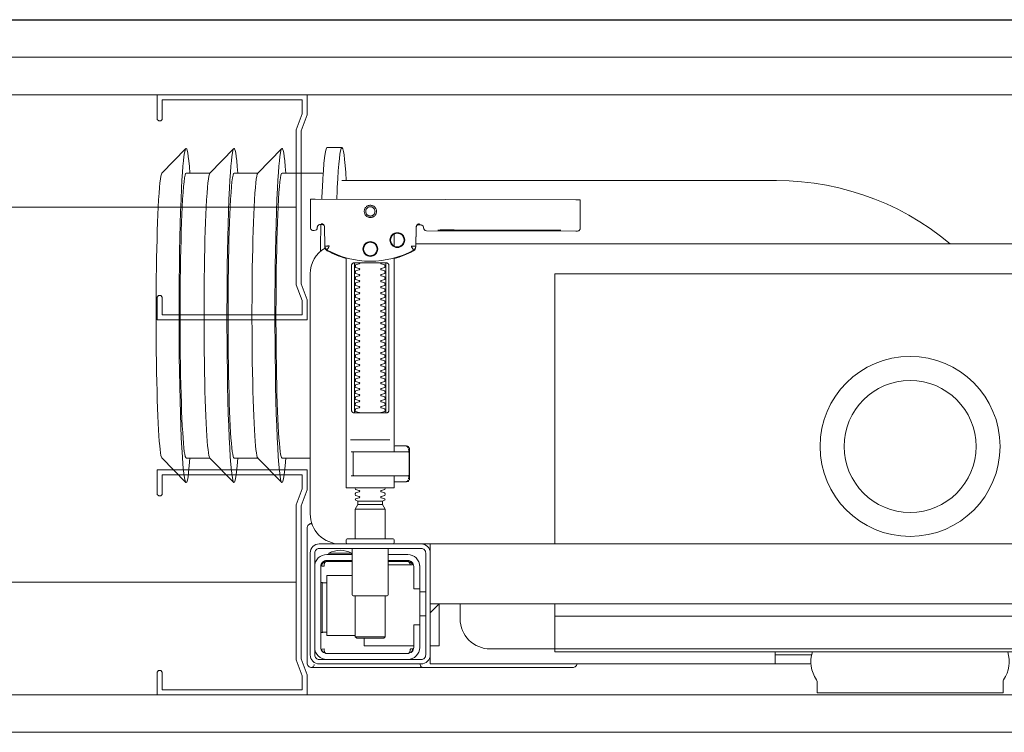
# Model space of a CAD drawing. Header units: millimetres. Extents: x -13532 to 2392, y -5241 to 5322.
# Tile 41 of 256: x -7625 to -7592, y -3833 to -3809. Entities that reach past the tile are written whole.
import ezdxf
from ezdxf.enums import TextEntityAlignment as Align

# ---------------------------------------------------------------- set-up
doc = ezdxf.new("R2010")
doc.units = ezdxf.units.MM
for name, color, linetype, lineweight, true_color in [('batting - AGP1', 7, 'Continuous', 5, 0xadadad), ('Meble - AGP1', 7, 'Continuous', 15, 0x999999), ('OPISY - AGP1', 7, 'Continuous', 5, 0x000000), ('profil - AGP1', 7, 'Continuous', 5, 0x3f3f3f), ('WYMIARY - AGP1', 7, 'Continuous', 5, 0x716d5a), ('Wyposazenie Wew - Urzadzenia Sanitarne', 7, 'Continuous', 9, 0xa0a0a0)]:
    doc.layers.add(name, color=color, linetype=linetype, lineweight=lineweight, true_color=true_color)
doc.layers.add('cz-gr', color=122, linetype='Continuous', lineweight=30)
doc.layers.add('GK - ŚRODEK - AGP1', color=32, linetype='Continuous', lineweight=5)
doc.styles.add('ROMANS15', font='simplex.shx', dxfattribs={"width": 0.9, "height": 15})
doc.linetypes.add('BATTING', pattern='A,0.0001,-0.1,[134,ltypeshp.shx,S=0.1,R=0,X=-0.1,Y=0],-0.2,[134,ltypeshp.shx,S=0.1,R=180,X=0.1,Y=0],-0.1', length=0.4001)

# ---------------------------------------------------------------- blocks, each defined once
blk = doc.blocks.new('Niska ust KOLO bez barier')
at = {"layer": 'Meble - AGP1'}
for points in [[(18.941, 20.74), (19.441, 20.74)], [(22.538, 19.89), (21.743, 19.89), (20.95, 20.705)], [(24.136, 19.89), (23.342, 19.89), (22.548, 20.705)], [(24.945, 19.886), (24.147, 20.705)], [(19.567, 19.89), (20.939, 19.89)], [(18.941, 19.64), (4.454, 19.64), (4.035, 19.63), (3.617, 19.601), (3.2, 19.552), (2.786, 19.484), (2.376, 19.397), (1.97, 19.29), (1.57, 19.165), (1.176, 19.021), (0.789, 18.859), (0.41, 18.68), (0.04, 18.482), (-0.32, 18.268), (-0.67, 18.037), (-1.009, 17.79), (-1.337, 17.528)], [(19.839, 19.014), (11.148, 18.997)], [(16.479, 17.425), (16.466, 18.08), (16.465, 18.096), (16.461, 18.111), (16.454, 18.126), (16.445, 18.139), (16.435, 18.151), (16.422, 18.161), (16.409, 18.168), (16.394, 18.174), (16.349, 18.182), (16.38, 18.182), (16.395, 18.182)], [(19.594, 18.189), (19.609, 18.189), (19.639, 18.189), (19.593, 18.18), (19.578, 18.174), (19.564, 18.165), (19.551, 18.154), (19.54, 18.141), (19.532, 18.127), (19.526, 18.111), (19.523, 18.095)], [(12.195, 17.986), (15.195, 17.992)], [(15.195, 17.983), (12.195, 17.977)], [(17.2, 17.857), (17.2, 17.452)], [(-16.493, 17.528), (16.477, 17.528)], [(17.2, 17.057), (17.2, 10.596)], [(17.48, 11.996), (17.48, 16.796)], [(18.52, 16.796), (18.52, 11.996)], [(11.847, 7.528), (11.847, 16.528), (-11.153, 16.528), (-11.153, 7.528)], [(17.342, 10.996), (18.659, 10.996)], [(17.2, 10.79), (17.167, 10.796), (16.82, 10.796), (16.81, 10.795), (16.799, 10.794), (16.789, 10.785), (16.779, 10.783), (16.762, 10.783), (16.752, 10.782), (16.741, 10.78), (16.73, 10.773), (16.725, 10.76), (16.725, 10.734), (16.711, 10.731), (16.701, 10.728), (16.693, 10.722), (16.688, 10.707), (16.688, 9.683), (16.692, 9.671), (16.701, 9.663), (16.725, 9.657), (16.725, 9.631), (16.728, 9.621), (16.735, 9.613), (16.746, 9.61), (16.762, 9.608), (16.775, 9.608), (16.789, 9.606), (16.797, 9.598), (16.807, 9.596), (16.82, 9.596), (17.167, 9.596), (17.2, 9.601)], [(16.723, 10.695), (16.714, 10.641), (16.713, 10.615)], [(16.829, 10.795), (16.772, 10.78), (16.738, 10.736)], [(18.633, 10.596), (17.526, 10.596), (17.367, 10.596)], [(20, 10.39), (20.939, 10.39)], [(22.538, 10.39), (21.743, 10.39), (20.95, 9.576)], [(24.136, 10.39), (23.342, 10.39), (22.548, 9.576)], [(24.945, 10.395), (24.147, 9.576)], [(16.713, 9.776), (16.714, 9.75), (16.723, 9.696)], [(16.738, 9.655), (16.772, 9.611), (16.829, 9.596)], [(18.633, 9.796), (18.551, 9.796), (18.567, 9.805), (18.57, 9.816)], [(18.41, 8.948), (17.59, 8.948)], [(17.5, 8.686), (18.5, 8.686)], [(17.59, 8.841), (18.41, 8.841)], [(20.001, 8.198), (19.988, 8.202), (19.976, 8.204), (19.963, 8.206), (19.948, 8.207)], [(20.099, 8.057), (20.099, 3.558)], [(16, 7.228), (16, 7.528), (-16, 7.528), (-16, 7.228)], [(16, 5.928), (16, 7.128)], [(16.664, 6.828), (16.666, 6.843), (16.669, 6.855), (16.672, 6.866), (16.675, 6.876), (16.679, 6.886), (16.684, 6.896), (16.689, 6.906), (16.695, 6.914), (16.702, 6.922), (16.71, 6.929), (16.718, 6.934), (16.729, 6.937), (16.718, 6.937), (16.708, 6.935), (16.696, 6.933), (16.686, 6.93), (16.677, 6.927), (16.666, 6.922), (16.657, 6.917), (16.646, 6.91), (16.636, 6.902), (16.627, 6.893), (16.618, 6.884), (16.61, 6.874), (16.603, 6.863), (16.598, 6.852), (16.593, 6.84), (16.589, 6.828), (17.4, 6.828)], [(17.4, 6.938), (16.722, 6.938)], [(19.478, 6.938), (18.6, 6.938)], [(18.8, 6.978), (18.8, 6.938)], [(19.2, 6.978), (19.2, 6.938)], [(18.5, 4.478), (19.45, 4.478), (19.45, 6.478), (18.6, 6.478)], [(19.591, 6.238), (19.602, 6.238), (19.616, 6.238), (19.632, 6.239), (19.65, 6.239)], [(16.15, 5.928), (16.35, 5.928)], [(18.5, 5.798), (18.5, 4.436), (18.45, 4.386), (17.55, 4.386), (17.5, 4.436), (17.5, 5.798)], [(-16, 5.228), (-15.7, 5.528), (-16, 5.528), (16, 5.528), (15.7, 5.528), (16, 5.228)], [(-10.602, 5.528), (-10.602, 5.119), (11.847, 5.119)], [(15.7, 5.528), (15.7, 4.128), (16, 4.128)], [(16.15, 5.128), (16.35, 5.128)], [(18.2, 4.386), (18.2, 4.128), (16.55, 4.128)], [(17.5, 4.436), (18.5, 4.436)], [(19.65, 4.576), (19.632, 4.577), (19.616, 4.577), (19.602, 4.577), (19.591, 4.577)], [(16.636, 3.913), (16.625, 3.923), (16.619, 3.931), (16.612, 3.939), (16.606, 3.948), (16.601, 3.957), (16.596, 3.967), (16.592, 3.977), (16.589, 3.987), (16.586, 3.998), (16.584, 4.008), (16.583, 4.018), (16.583, 4.028), (16.593, 4.028), (16.607, 4.028), (16.63, 4.028), (16.641, 4.028), (16.651, 4.028), (16.661, 4.028), (16.661, 4.018), (16.662, 4.008), (16.663, 3.998), (16.664, 3.987), (16.665, 3.977), (16.667, 3.967), (16.67, 3.956), (16.673, 3.946), (16.676, 3.937), (16.68, 3.926), (16.685, 3.916), (16.69, 3.907), (16.697, 3.898), (16.704, 3.89), (16.712, 3.884), (16.725, 3.878), (19.475, 3.878), (19.493, 3.888), (19.501, 3.896), (19.508, 3.904), (19.513, 3.913), (19.518, 3.923), (19.522, 3.932), (19.526, 3.942), (19.529, 3.953), (19.532, 3.964), (19.534, 3.974), (19.536, 3.985), (19.537, 3.995), (19.538, 4.006), (19.539, 4.017), (19.539, 4.028), (19.617, 4.026), (19.616, 4.016), (19.615, 4.006), (19.613, 3.995), (19.611, 3.985), (19.607, 3.974), (19.603, 3.965), (19.598, 3.955), (19.593, 3.946), (19.586, 3.937), (19.579, 3.928), (19.572, 3.92), (19.563, 3.913)], [(4.5, 3.828), (3.283, 3.828)], [(3.305, 3.528), (16, 3.528), (16, 3.828)], [(4.5, 3.528), (4.5, 3.928)]]:
    blk.add_lwpolyline(points, dxfattribs=at)
for points in [[(16.413, 18.166), (16.324, 18.166), (16.303, 18.164), (16.283, 18.157), (16.264, 18.146), (16.249, 18.132), (16.237, 18.114), (16.228, 18.095), (16.225, 18.075, -0.002299), (16.224, 18.063, -0.40455), (16.124, 17.966), (11.145, 17.956), (11.127, 17.956), (11.111, 17.956), (11.1, 17.956), (11.083, 17.957), (11.065, 17.961), (11.049, 17.967), (11.033, 17.977), (11.02, 17.99), (11.009, 18.004), (11.001, 18.021), (10.996, 18.038), (10.995, 18.056), (10.997, 18.956), (10.998, 18.995)], [(19.989, 19.013), (19.995, 18.114, -0.009369), (19.994, 18.071), (19.992, 18.053), (19.986, 18.037), (19.979, 18.021), (19.968, 18.007), (19.955, 17.995), (19.941, 17.986), (19.924, 17.979), (19.908, 17.975), (19.895, 17.974), (19.88, 17.974)], [(19.623, 18.204), (19.588, 18.197), (19.555, 18.177), (19.533, 18.145), (19.523, 18.109), (19.513, 17.454), (19.513, 17.448, -0.265347), (19.435, 17.321, -0.125711), (17.997, 16.951, -0.125711), (16.558, 17.315, -0.26954), (16.48, 17.444), (16.467, 18.099), (16.464, 18.121), (16.456, 18.142), (16.444, 18.161), (16.428, 18.176), (16.41, 18.188), (16.389, 18.195), (16.368, 18.198)], [(19.576, 18.173), (19.665, 18.173, -0.282591), (19.754, 18.118), (19.758, 18.108), (19.761, 18.098), (19.763, 18.088), (19.764, 18.073, 0.415352), (19.865, 17.973)], [(17.2, 17.037), (17.117, 17.061), (17.034, 17.088), (16.952, 17.117), (16.872, 17.148), (16.792, 17.181), (16.713, 17.217), (16.635, 17.255), (16.558, 17.295), (16.557, 17.296, -0.269546), (16.479, 17.425)], [(19.513, 17.428), (19.511, 17.41), (19.509, 17.4), (19.506, 17.39), (19.503, 17.38), (19.498, 17.369), (19.493, 17.36), (19.488, 17.351), (19.482, 17.342), (19.475, 17.334), (19.468, 17.326), (19.46, 17.319), (19.452, 17.312), (19.443, 17.307), (19.434, 17.301), (19.358, 17.261), (19.281, 17.223), (19.203, 17.187), (19.125, 17.154), (19.045, 17.122), (18.964, 17.093), (18.882, 17.067), (18.8, 17.042), (18.8, 9.416, -0.414214), (18.78, 9.396), (17.545, 9.396), (17.22, 9.396, -0.414214), (17.2, 9.416), (17.2, 9.796)], [(15.993, 7.528), (17.249, 7.528, -0.405519), (17.2, 7.578), (17.2, 7.648, -0.414214), (17.25, 7.698), (18.75, 7.698, -0.414214), (18.8, 7.648), (18.8, 7.578, -0.405519), (18.751, 7.528), (19, 7.528, 0.414214), (20, 8.528), (20, 16.528, 0.266001), (19.506, 17.39)], [(17.647, 16.896, -0.474594), (17.636, 16.867), (17.515, 16.826, -0.050055), (17.5, 16.8), (17.5, 16.771, -0.050055), (17.515, 16.745), (17.636, 16.704, -0.719897), (17.636, 16.667), (17.515, 16.626, -0.050055), (17.5, 16.6), (17.5, 16.571, -0.050055), (17.515, 16.545), (17.636, 16.504, -0.719897), (17.636, 16.467), (17.515, 16.426, -0.050055), (17.5, 16.4), (17.5, 16.371, -0.050055), (17.515, 16.345), (17.636, 16.304, -0.719897), (17.636, 16.267), (17.515, 16.226, -0.050055), (17.5, 16.2), (17.5, 16.171, -0.050055), (17.515, 16.145), (17.636, 16.104, -0.719897), (17.636, 16.067), (17.515, 16.026, -0.050055), (17.5, 16), (17.5, 15.971, -0.050055), (17.515, 15.945), (17.636, 15.904, -0.719897), (17.636, 15.867), (17.515, 15.826, -0.050055), (17.5, 15.8), (17.5, 15.771, -0.050055), (17.515, 15.745), (17.636, 15.704, -0.719897), (17.636, 15.667), (17.515, 15.626, -0.050055), (17.5, 15.6), (17.5, 15.571, -0.050055), (17.515, 15.545), (17.636, 15.504, -0.719897), (17.636, 15.467), (17.515, 15.426, -0.050055), (17.5, 15.4), (17.5, 15.371, -0.050055), (17.515, 15.345), (17.636, 15.304, -0.719897), (17.636, 15.267), (17.515, 15.226, -0.050055), (17.5, 15.2), (17.5, 15.171, -0.050055), (17.515, 15.145), (17.636, 15.104, -0.719897), (17.636, 15.067), (17.515, 15.026, -0.050055), (17.5, 15), (17.5, 14.971, -0.050055), (17.515, 14.945), (17.636, 14.904, -0.719897), (17.636, 14.867), (17.515, 14.826, -0.050055), (17.5, 14.8), (17.5, 14.771, -0.050055), (17.515, 14.745), (17.636, 14.704, -0.719897), (17.636, 14.667), (17.515, 14.626, -0.050055), (17.5, 14.6), (17.5, 14.571, -0.050055), (17.515, 14.545), (17.636, 14.504, -0.719897), (17.636, 14.467), (17.515, 14.426, -0.050055), (17.5, 14.4), (17.5, 14.371, -0.050055), (17.515, 14.345), (17.636, 14.304, -0.719897), (17.636, 14.267), (17.515, 14.226, -0.050055), (17.5, 14.2), (17.5, 14.171, -0.050055), (17.515, 14.145), (17.636, 14.104, -0.719897), (17.636, 14.067), (17.515, 14.026, -0.050055), (17.5, 14), (17.5, 13.971, -0.050055), (17.515, 13.945), (17.636, 13.904, -0.719897), (17.636, 13.867), (17.515, 13.826, -0.050055), (17.5, 13.8), (17.5, 13.771, -0.050055), (17.515, 13.745), (17.636, 13.704, -0.719897), (17.636, 13.667), (17.515, 13.626, -0.050055), (17.5, 13.6), (17.5, 13.571, -0.050055), (17.515, 13.545), (17.636, 13.504, -0.719897), (17.636, 13.467), (17.515, 13.426, -0.050055), (17.5, 13.4), (17.5, 13.371, -0.050055), (17.515, 13.345), (17.636, 13.304, -0.719897), (17.636, 13.267), (17.515, 13.226, -0.050055), (17.5, 13.2), (17.5, 13.171, -0.050055), (17.515, 13.145), (17.636, 13.104, -0.719897), (17.636, 13.067), (17.515, 13.026, -0.050055), (17.5, 13), (17.5, 12.971, -0.050055), (17.515, 12.945), (17.636, 12.904, -0.719897), (17.636, 12.867), (17.515, 12.826, -0.050055), (17.5, 12.8), (17.5, 12.771, -0.050055), (17.515, 12.745), (17.636, 12.704, -0.719897), (17.636, 12.667), (17.515, 12.626, -0.050055), (17.5, 12.6), (17.5, 12.571, -0.050055), (17.515, 12.545), (17.636, 12.504, -0.719897), (17.636, 12.467), (17.515, 12.426, -0.050055), (17.5, 12.4), (17.5, 12.371, -0.050055), (17.515, 12.345), (17.636, 12.304, -0.719897), (17.636, 12.267), (17.515, 12.226, -0.050055), (17.5, 12.2), (17.5, 12.171, -0.050055), (17.515, 12.145), (17.636, 12.104, -0.719897), (17.636, 12.067), (17.515, 12.026, -0.050055), (17.5, 12), (17.5, 11.971, -0.050055), (17.515, 11.945), (17.636, 11.904, -0.182836), (17.647, 11.896)], [(18.353, 11.896, -0.182836), (18.364, 11.904), (18.485, 11.945, -0.050055), (18.5, 11.971), (18.5, 12, -0.050055), (18.485, 12.026), (18.364, 12.067, -0.719897), (18.364, 12.104), (18.485, 12.145, -0.050055), (18.5, 12.171), (18.5, 12.2, -0.050055), (18.485, 12.226), (18.364, 12.267, -0.719897), (18.364, 12.304), (18.485, 12.345, -0.050055), (18.5, 12.371), (18.5, 12.4, -0.050055), (18.485, 12.426), (18.364, 12.467, -0.719897), (18.364, 12.504), (18.485, 12.545, -0.050055), (18.5, 12.571), (18.5, 12.6, -0.050055), (18.485, 12.626), (18.364, 12.667, -0.719897), (18.364, 12.704), (18.485, 12.745, -0.050055), (18.5, 12.771), (18.5, 12.8, -0.050055), (18.485, 12.826), (18.364, 12.867, -0.719897), (18.364, 12.904), (18.485, 12.945, -0.050055), (18.5, 12.971), (18.5, 13, -0.050055), (18.485, 13.026), (18.364, 13.067, -0.719897), (18.364, 13.104), (18.485, 13.145, -0.050055), (18.5, 13.171), (18.5, 13.2, -0.050055), (18.485, 13.226), (18.364, 13.267, -0.719897), (18.364, 13.304), (18.485, 13.345, -0.050055), (18.5, 13.371), (18.5, 13.4, -0.050055), (18.485, 13.426), (18.364, 13.467, -0.719897), (18.364, 13.504), (18.485, 13.545, -0.050055), (18.5, 13.571), (18.5, 13.6, -0.050055), (18.485, 13.626), (18.364, 13.667, -0.719897), (18.364, 13.704), (18.485, 13.745, -0.050055), (18.5, 13.771), (18.5, 13.8, -0.050055), (18.485, 13.826), (18.364, 13.867, -0.719897), (18.364, 13.904), (18.485, 13.945, -0.050055), (18.5, 13.971), (18.5, 14, -0.050055), (18.485, 14.026), (18.364, 14.067, -0.719897), (18.364, 14.104), (18.485, 14.145, -0.050055), (18.5, 14.171), (18.5, 14.2, -0.050055), (18.485, 14.226), (18.364, 14.267, -0.719897), (18.364, 14.304), (18.485, 14.345, -0.050055), (18.5, 14.371), (18.5, 14.4, -0.050055), (18.485, 14.426), (18.364, 14.467, -0.719897), (18.364, 14.504), (18.485, 14.545, -0.050055), (18.5, 14.571), (18.5, 14.6, -0.050055), (18.485, 14.626), (18.364, 14.667, -0.719897), (18.364, 14.704), (18.485, 14.745, -0.050055), (18.5, 14.771), (18.5, 14.8, -0.050055), (18.485, 14.826), (18.364, 14.867, -0.719897), (18.364, 14.904), (18.485, 14.945, -0.050055), (18.5, 14.971), (18.5, 15, -0.050055), (18.485, 15.026), (18.364, 15.067, -0.719897), (18.364, 15.104), (18.485, 15.145, -0.050055), (18.5, 15.171), (18.5, 15.2, -0.050055), (18.485, 15.226), (18.364, 15.267, -0.719897), (18.364, 15.304), (18.485, 15.345, -0.050055), (18.5, 15.371), (18.5, 15.4, -0.050055), (18.485, 15.426), (18.364, 15.467, -0.719897), (18.364, 15.504), (18.485, 15.545, -0.050055), (18.5, 15.571), (18.5, 15.6, -0.050055), (18.485, 15.626), (18.364, 15.667, -0.719897), (18.364, 15.704), (18.485, 15.745, -0.050055), (18.5, 15.771), (18.5, 15.8, -0.050055), (18.485, 15.826), (18.364, 15.867, -0.719897), (18.364, 15.904), (18.485, 15.945, -0.050055), (18.5, 15.971), (18.5, 16, -0.050055), (18.485, 16.026), (18.364, 16.067, -0.719897), (18.364, 16.104), (18.485, 16.145, -0.050055), (18.5, 16.171), (18.5, 16.2, -0.050055), (18.485, 16.226), (18.364, 16.267, -0.719897), (18.364, 16.304), (18.485, 16.345, -0.050055), (18.5, 16.371), (18.5, 16.4, -0.050055), (18.485, 16.426), (18.364, 16.467, -0.719897), (18.364, 16.504), (18.485, 16.545, -0.050055), (18.5, 16.571), (18.5, 16.6, -0.050055), (18.485, 16.626), (18.364, 16.667, -0.719897), (18.364, 16.704), (18.485, 16.745, -0.050055), (18.5, 16.771), (18.5, 16.8, -0.050055), (18.485, 16.826), (18.364, 16.867, -0.474594), (18.353, 16.896)], [(18.57, 10.576), (18.57, 9.816), (18.57, 10.576), (18.567, 10.586), (18.559, 10.593), (17.696, 10.596), (16.725, 10.596, 0.414214), (16.705, 10.576), (16.705, 9.816, 0.414214), (16.725, 9.796), (18.543, 9.796), (18.553, 9.8), (18.56, 9.816)], [(17.5, 9.396), (17.5, 9.371, -0.050055), (17.515, 9.345), (17.636, 9.304, -0.719897), (17.636, 9.267), (17.515, 9.226, -0.050055), (17.5, 9.2), (17.5, 9.171, -0.050055), (17.515, 9.145), (17.636, 9.104, -0.719897), (17.636, 9.067), (17.515, 9.026, -0.050055), (17.5, 9), (17.59, 8.948), (17.59, 8.841), (17.5, 8.686), (17.5, 7.698)], [(18.5, 9.396), (18.5, 9.371, 0.050055), (18.485, 9.345), (18.364, 9.304, 0.719897), (18.364, 9.267), (18.485, 9.226, 0.050055), (18.5, 9.2), (18.5, 9.171, 0.050055), (18.485, 9.145), (18.364, 9.104, 0.719897), (18.364, 9.067), (18.485, 9.026, 0.050055), (18.5, 9), (18.41, 8.948), (18.41, 8.841), (18.5, 8.686), (18.5, 7.698)], [(19.945, 8.199, -0.170835), (20.011, 8.194)], [(20.011, 8.194, -0.091301), (20.056, 8.163, -0.198909), (20.099, 8.057)], [(18.6, 7.378), (18.6, 5.848, -0.414214), (18.55, 5.798), (17.45, 5.798, -0.414214), (17.4, 5.848), (17.4, 7.378)], [(18.625, 7.216, -0.119096), (19, 7.324, -0.119096), (19.375, 7.216)], [(17.4, 7.178), (16.75, 7.178, 0.414214), (16.35, 6.778), (16.353, 6.828)], [(18.6, 6.978), (19.45, 6.978, -0.414214), (19.65, 6.778), (19.65, 4.078, -0.414214), (19.45, 3.878), (16.75, 3.878, -0.414214), (16.55, 4.078), (16.55, 4.828), (16.35, 4.828), (16.35, 6.778)], [(16.35, 6.028), (16.55, 6.028), (16.55, 6.778, -0.414214), (16.75, 6.978), (17.4, 6.978)], [(19.85, 6.778, 0.414214), (19.45, 7.178), (18.625, 7.178), (18.625, 7.216), (19.375, 7.216), (19.375, 7.178)], [(19.45, 4.584), (19.515, 4.584), (19.542, 4.584), (19.56, 4.584), (19.567, 4.583, -0.116465), (19.589, 4.578), (19.601, 4.572), (19.601, 6.243), (19.589, 6.237, -0.116465), (19.567, 6.232), (19.542, 6.231), (19.515, 6.231), (19.45, 6.231)], [(15, 5.528), (15, 5.028, -0.414214), (14, 4.028), (11.847, 4.028), (11.847, 5.528)], [(16.75, 3.678, -0.414214), (16.35, 4.078), (16.35, 4.828)], [(19.85, 4.078, -0.414214), (19.45, 3.678)], [(4, 3.928), (3.255, 3.928, -0.236962), (3.118, 3.003, 0.154353), (3.1, 2.945), (3.1, 2.56), (-3.1, 2.56), (-3.1, 2.945, 0.154353), (-3.118, 3.003, -0.236962), (-3.255, 3.928), (-4, 3.928)], [(16.33, 3.508, -0.412536), (16.23, 3.408), (11.251, 3.408), (11.222, 3.411), (11.194, 3.419), (11.168, 3.433), (11.145, 3.452), (11.126, 3.474), (11.112, 3.5), (11.104, 3.528)], [(16.237, 3.408), (16.25, 3.408), (16.269, 3.409), (16.294, 3.409), (16.323, 3.409), (16.357, 3.409), (16.393, 3.409), (16.428, 3.409), (19.771, 3.409), (19.841, 3.409), (19.903, 3.409), (19.948, 3.408), (19.961, 3.409), (19.973, 3.41), (19.984, 3.412), (20.003, 3.418, -0.517033), (19.87, 3.512)], [(20.099, 3.558, -0.198909), (20.056, 3.452, -0.091301), (20.011, 3.421)]]:
    blk.add_lwpolyline(points, format="xyb", dxfattribs=at)
for points in [[(17.994, 18.816), (17.974, 18.814), (17.954, 18.811), (17.935, 18.807), (17.916, 18.8), (17.897, 18.791), (17.88, 18.781), (17.864, 18.769), (17.849, 18.755), (17.836, 18.74), (17.824, 18.724), (17.814, 18.707), (17.805, 18.689), (17.798, 18.67), (17.793, 18.65), (17.791, 18.63), (17.79, 18.61), (17.791, 18.59), (17.794, 18.57), (17.799, 18.551), (17.805, 18.532), (17.814, 18.514), (17.824, 18.497), (17.836, 18.481), (17.85, 18.466), (17.865, 18.452), (17.881, 18.44), (17.898, 18.43), (17.916, 18.421), (17.935, 18.415), (17.955, 18.41), (17.975, 18.407), (17.995, 18.406), (18.015, 18.407), (18.035, 18.41), (18.054, 18.415), (18.073, 18.422), (18.091, 18.43), (18.109, 18.441), (18.125, 18.453), (18.139, 18.466), (18.153, 18.481), (18.165, 18.497), (18.175, 18.515), (18.184, 18.533), (18.19, 18.552), (18.195, 18.571), (18.198, 18.591), (18.199, 18.611), (18.198, 18.631), (18.195, 18.651), (18.19, 18.671), (18.183, 18.689), (18.175, 18.708), (18.164, 18.725), (18.152, 18.741), (18.139, 18.756), (18.124, 18.769), (18.108, 18.781), (18.091, 18.792), (18.072, 18.8), (18.053, 18.807), (18.034, 18.812), (18.014, 18.815)], [(17.994, 18.765), (17.979, 18.764), (17.964, 18.762), (17.949, 18.758), (17.935, 18.753), (17.921, 18.747), (17.908, 18.739), (17.896, 18.73), (17.885, 18.72), (17.874, 18.708), (17.865, 18.696), (17.858, 18.683), (17.851, 18.669), (17.846, 18.655), (17.842, 18.64), (17.84, 18.625), (17.839, 18.61), (17.84, 18.595), (17.842, 18.58), (17.846, 18.565), (17.851, 18.55), (17.858, 18.537), (17.866, 18.524), (17.875, 18.512), (17.885, 18.5), (17.896, 18.49), (17.909, 18.481), (17.922, 18.473), (17.935, 18.467), (17.95, 18.462), (17.964, 18.458), (17.98, 18.456), (17.995, 18.455), (18.01, 18.456), (18.025, 18.458), (18.04, 18.462), (18.054, 18.467), (18.068, 18.474), (18.081, 18.481), (18.093, 18.49), (18.104, 18.501), (18.114, 18.512), (18.123, 18.524), (18.131, 18.537), (18.138, 18.551), (18.143, 18.565), (18.146, 18.58), (18.149, 18.595), (18.149, 18.61), (18.149, 18.626), (18.146, 18.641), (18.143, 18.655), (18.137, 18.67), (18.131, 18.683), (18.123, 18.696), (18.114, 18.709), (18.104, 18.72), (18.092, 18.73), (18.08, 18.739), (18.067, 18.747), (18.053, 18.753), (18.039, 18.759), (18.024, 18.762), (18.009, 18.764)], [(17.471, 16.896), (17.462, 16.895), (17.454, 16.894), (17.445, 16.893), (17.437, 16.89), (17.428, 16.887), (17.42, 16.883), (17.413, 16.878), (17.406, 16.872), (17.4, 16.866), (17.394, 16.858), (17.389, 16.85), (17.384, 16.84), (17.381, 16.83), (17.378, 16.818), (17.376, 16.807), (17.376, 16.796), (17.376, 11.996), (17.376, 11.984), (17.378, 11.973), (17.381, 11.961), (17.384, 11.951), (17.389, 11.941), (17.394, 11.933), (17.4, 11.925), (17.406, 11.919), (17.413, 11.913), (17.42, 11.908), (17.428, 11.904), (17.437, 11.901), (17.445, 11.898), (17.454, 11.897), (17.462, 11.896), (17.471, 11.896), (18.529, 11.896), (18.538, 11.896), (18.547, 11.897), (18.555, 11.898), (18.564, 11.901), (18.572, 11.904), (18.58, 11.908), (18.587, 11.913), (18.594, 11.919), (18.601, 11.925), (18.606, 11.933), (18.612, 11.941), (18.616, 11.951), (18.62, 11.961), (18.623, 11.973), (18.624, 11.984), (18.625, 11.996), (18.625, 16.796), (18.624, 16.807), (18.623, 16.818), (18.62, 16.83), (18.616, 16.84), (18.612, 16.85), (18.606, 16.858), (18.601, 16.866), (18.594, 16.872), (18.587, 16.878), (18.58, 16.883), (18.572, 16.887), (18.564, 16.89), (18.555, 16.893), (18.547, 16.894), (18.538, 16.895), (18.529, 16.896)], [(19.467, 6.938), (19.467, 6.938), (19.467, 6.938), (19.466, 6.938), (19.466, 6.938), (19.466, 6.938), (19.466, 6.938), (19.466, 6.938), (19.466, 6.938), (19.466, 6.938), (19.466, 6.938), (19.466, 6.938), (19.466, 6.938), (19.466, 6.938), (19.466, 6.938), (19.467, 6.938), (19.467, 6.938), (19.467, 6.938), (19.467, 6.938), (19.467, 6.937), (19.468, 6.937), (19.468, 6.937), (19.468, 6.937), (19.469, 6.937), (19.47, 6.937), (19.471, 6.937), (19.471, 6.937), (19.471, 6.937), (19.471, 6.937), (19.472, 6.937), (19.472, 6.937), (19.472, 6.937), (19.472, 6.937), (19.473, 6.937), (19.473, 6.937), (19.473, 6.937), (19.473, 6.937), (19.473, 6.937), (19.474, 6.937), (19.474, 6.937), (19.474, 6.937), (19.474, 6.937), (19.474, 6.937), (19.474, 6.937), (19.475, 6.937), (19.475, 6.937), (19.475, 6.937), (19.475, 6.937), (19.476, 6.936), (19.476, 6.936), (19.476, 6.936), (19.476, 6.936), (19.477, 6.936), (19.477, 6.936), (19.477, 6.936), (19.478, 6.936), (19.479, 6.935), (19.479, 6.935), (19.48, 6.935), (19.481, 6.935), (19.481, 6.934), (19.482, 6.934), (19.483, 6.934), (19.484, 6.933), (19.484, 6.933), (19.485, 6.933), (19.486, 6.932), (19.486, 6.932), (19.487, 6.931), (19.488, 6.931), (19.489, 6.931), (19.489, 6.93), (19.49, 6.93), (19.491, 6.929), (19.491, 6.929), (19.492, 6.928), (19.493, 6.928), (19.493, 6.927), (19.494, 6.926), (19.495, 6.926), (19.495, 6.925), (19.496, 6.925), (19.497, 6.924), (19.497, 6.923), (19.498, 6.923), (19.499, 6.922), (19.499, 6.921), (19.5, 6.921), (19.501, 6.92), (19.501, 6.919), (19.502, 6.918), (19.503, 6.918), (19.503, 6.917), (19.504, 6.916), (19.505, 6.915), (19.505, 6.914), (19.506, 6.914), (19.507, 6.913), (19.507, 6.912), (19.508, 6.911), (19.508, 6.91), (19.509, 6.909), (19.51, 6.908), (19.51, 6.907), (19.511, 6.906), (19.511, 6.905), (19.512, 6.904), (19.512, 6.903), (19.513, 6.902), (19.514, 6.901), (19.514, 6.9), (19.515, 6.899), (19.515, 6.898), (19.516, 6.897), (19.516, 6.896), (19.517, 6.895), (19.517, 6.894), (19.518, 6.893), (19.518, 6.892), (19.519, 6.891), (19.52, 6.89), (19.52, 6.889), (19.521, 6.887), (19.521, 6.886), (19.521, 6.885), (19.522, 6.884), (19.522, 6.883), (19.523, 6.881), (19.523, 6.88), (19.524, 6.879), (19.524, 6.878), (19.525, 6.877), (19.525, 6.875), (19.526, 6.873), (19.527, 6.87), (19.528, 6.868), (19.528, 6.865), (19.529, 6.863), (19.53, 6.86), (19.531, 6.857), (19.531, 6.855), (19.532, 6.852), (19.532, 6.849), (19.533, 6.847), (19.533, 6.844), (19.534, 6.842), (19.534, 6.839), (19.535, 6.836), (19.535, 6.834), (19.536, 6.831), (19.536, 6.828), (19.536, 6.825), (19.537, 6.823), (19.537, 6.82), (19.537, 6.817), (19.537, 6.816), (19.537, 6.816), (19.538, 6.815), (19.538, 6.814), (19.538, 6.814), (19.538, 6.813), (19.538, 6.812), (19.538, 6.812), (19.538, 6.811), (19.538, 6.811), (19.538, 6.81), (19.538, 6.81), (19.538, 6.809), (19.538, 6.809), (19.538, 6.808), (19.538, 6.808), (19.538, 6.807), (19.538, 6.807), (19.538, 6.806), (19.538, 6.806), (19.538, 6.806), (19.538, 6.805), (19.538, 6.805), (19.538, 6.805), (19.538, 6.804), (19.538, 6.804), (19.538, 6.804), (19.538, 6.804), (19.538, 6.803), (19.538, 6.803), (19.538, 6.803), (19.538, 6.802), (19.538, 6.802), (19.538, 6.802), (19.538, 6.801), (19.538, 6.801), (19.539, 6.8), (19.539, 6.8), (19.539, 6.799), (19.539, 6.799), (19.539, 6.798), (19.539, 6.798), (19.539, 6.797), (19.539, 6.797), (19.539, 6.796), (19.539, 6.796), (19.538, 6.795), (19.538, 6.795), (19.538, 6.794), (19.538, 6.794), (19.538, 6.794), (19.538, 6.793), (19.538, 6.792), (19.538, 6.792), (19.538, 6.791), (19.538, 6.791), (19.538, 6.791), (19.538, 6.79), (19.538, 6.79), (19.538, 6.789), (19.538, 6.789), (19.538, 6.789), (19.538, 6.788), (19.538, 6.788), (19.538, 6.788), (19.538, 6.788), (19.539, 6.788), (19.539, 6.788), (19.539, 6.788), (19.539, 6.787), (19.539, 6.787), (19.539, 6.787), (19.54, 6.787), (19.54, 6.787), (19.54, 6.787), (19.54, 6.787), (19.54, 6.787), (19.541, 6.787), (19.541, 6.787), (19.542, 6.787), (19.542, 6.787), (19.543, 6.787), (19.544, 6.788), (19.545, 6.788), (19.545, 6.788), (19.546, 6.788), (19.546, 6.788), (19.547, 6.788), (19.547, 6.788), (19.548, 6.788), (19.549, 6.788), (19.55, 6.788), (19.55, 6.788), (19.551, 6.788), (19.552, 6.788), (19.553, 6.788), (19.554, 6.788), (19.555, 6.788), (19.556, 6.788), (19.557, 6.788), (19.558, 6.788), (19.559, 6.788), (19.561, 6.788), (19.564, 6.788), (19.566, 6.788), (19.568, 6.788), (19.57, 6.788), (19.574, 6.788), (19.576, 6.788), (19.578, 6.788), (19.595, 6.788), (19.596, 6.788), (19.598, 6.788), (19.599, 6.788), (19.601, 6.788), (19.602, 6.788), (19.603, 6.788), (19.604, 6.788), (19.605, 6.788), (19.606, 6.788), (19.607, 6.788), (19.608, 6.788), (19.609, 6.788), (19.61, 6.788), (19.611, 6.788), (19.612, 6.788), (19.613, 6.788), (19.614, 6.788), (19.614, 6.788), (19.615, 6.788), (19.615, 6.788), (19.615, 6.788), (19.615, 6.788), (19.616, 6.788), (19.616, 6.788), (19.616, 6.788), (19.616, 6.788), (19.616, 6.788), (19.616, 6.788), (19.616, 6.788), (19.616, 6.787), (19.617, 6.787), (19.617, 6.787), (19.617, 6.787), (19.617, 6.787), (19.617, 6.787), (19.617, 6.787), (19.617, 6.787), (19.617, 6.787), (19.617, 6.787), (19.617, 6.787), (19.617, 6.787), (19.617, 6.787), (19.617, 6.788), (19.617, 6.788), (19.617, 6.788), (19.617, 6.789), (19.617, 6.789), (19.617, 6.79), (19.617, 6.791), (19.617, 6.791), (19.617, 6.792), (19.617, 6.793), (19.617, 6.794), (19.617, 6.794), (19.617, 6.795), (19.617, 6.795), (19.617, 6.796), (19.617, 6.796), (19.617, 6.796), (19.616, 6.798), (19.616, 6.798), (19.616, 6.799), (19.616, 6.8), (19.616, 6.8), (19.616, 6.8), (19.616, 6.801), (19.616, 6.801), (19.616, 6.802), (19.616, 6.802), (19.616, 6.802), (19.616, 6.803), (19.616, 6.804), (19.616, 6.804), (19.616, 6.805), (19.616, 6.805), (19.616, 6.805), (19.616, 6.806), (19.616, 6.806), (19.616, 6.806), (19.616, 6.806), (19.616, 6.807), (19.616, 6.807), (19.615, 6.808), (19.615, 6.808), (19.615, 6.809), (19.615, 6.809), (19.615, 6.81), (19.615, 6.81), (19.615, 6.811), (19.615, 6.811), (19.615, 6.812), (19.615, 6.813), (19.615, 6.813), (19.614, 6.814), (19.614, 6.815), (19.614, 6.815), (19.614, 6.816), (19.614, 6.817), (19.614, 6.818), (19.614, 6.818), (19.613, 6.819), (19.613, 6.82), (19.613, 6.821), (19.613, 6.822), (19.612, 6.824), (19.612, 6.826), (19.611, 6.827), (19.611, 6.829), (19.61, 6.831), (19.61, 6.832), (19.609, 6.834), (19.609, 6.835), (19.608, 6.837), (19.608, 6.839), (19.607, 6.84), (19.607, 6.842), (19.606, 6.843), (19.605, 6.845), (19.605, 6.846), (19.604, 6.848), (19.603, 6.85), (19.603, 6.851), (19.602, 6.853), (19.601, 6.854), (19.6, 6.856), (19.6, 6.857), (19.599, 6.859), (19.598, 6.86), (19.597, 6.862), (19.596, 6.863), (19.596, 6.864), (19.595, 6.866), (19.594, 6.867), (19.593, 6.869), (19.592, 6.87), (19.591, 6.872), (19.59, 6.873), (19.589, 6.874), (19.588, 6.876), (19.587, 6.877), (19.586, 6.878), (19.585, 6.88), (19.584, 6.881), (19.583, 6.882), (19.582, 6.884), (19.581, 6.885), (19.58, 6.886), (19.579, 6.888), (19.577, 6.889), (19.576, 6.89), (19.575, 6.891), (19.574, 6.892), (19.573, 6.894), (19.572, 6.895), (19.57, 6.896), (19.569, 6.897), (19.568, 6.898), (19.567, 6.899), (19.565, 6.901), (19.564, 6.902), (19.563, 6.903), (19.562, 6.904), (19.56, 6.905), (19.559, 6.906), (19.558, 6.907), (19.556, 6.908), (19.555, 6.909), (19.554, 6.91), (19.552, 6.911), (19.551, 6.912), (19.549, 6.913), (19.548, 6.914), (19.547, 6.915), (19.545, 6.916), (19.544, 6.916), (19.542, 6.917), (19.541, 6.918), (19.539, 6.919), (19.538, 6.92), (19.536, 6.921), (19.535, 6.921), (19.533, 6.922), (19.532, 6.923), (19.53, 6.923), (19.529, 6.924), (19.527, 6.925), (19.526, 6.926), (19.524, 6.926), (19.522, 6.927), (19.521, 6.927), (19.519, 6.928), (19.518, 6.929), (19.516, 6.929), (19.515, 6.93), (19.513, 6.93), (19.511, 6.931), (19.51, 6.931), (19.508, 6.932), (19.506, 6.932), (19.505, 6.933), (19.503, 6.933), (19.502, 6.933), (19.5, 6.934), (19.498, 6.934), (19.497, 6.935), (19.495, 6.935), (19.493, 6.935), (19.492, 6.935), (19.491, 6.936), (19.49, 6.936), (19.489, 6.936), (19.488, 6.936), (19.487, 6.936), (19.486, 6.936), (19.485, 6.936), (19.484, 6.937), (19.483, 6.937), (19.481, 6.937), (19.48, 6.937), (19.479, 6.937), (19.479, 6.937), (19.478, 6.937), (19.478, 6.937), (19.477, 6.937), (19.477, 6.937), (19.476, 6.937), (19.475, 6.937), (19.474, 6.937), (19.474, 6.937), (19.473, 6.937), (19.473, 6.937), (19.471, 6.937), (19.471, 6.938), (19.47, 6.938), (19.47, 6.938), (19.469, 6.938), (19.469, 6.938), (19.469, 6.938), (19.469, 6.938), (19.468, 6.938), (19.468, 6.938), (19.468, 6.938), (19.468, 6.938), (19.467, 6.938), (19.467, 6.938), (19.467, 6.938)], [(11.847, 3.928), (-11.153, 3.928), (-11.153, 4.028), (11.847, 4.028)]]:
    blk.add_lwpolyline(points, close=True, dxfattribs=at)
for points in [[(16.48, 17.449), (16.481, 17.449), (16.485, 17.449), (16.497, 17.45), (16.603, 17.452), (16.612, 17.453), (16.616, 17.453), (16.62, 17.453), (16.623, 17.454), (16.627, 17.455), (16.63, 17.453), (16.63, 17.45), (16.628, 17.447), (16.625, 17.444), (16.623, 17.441), (16.622, 17.438), (16.62, 17.434), (16.561, 17.326), (16.56, 17.323), (16.558, 17.32, -0.269546)], [(19.436, 17.326), (19.435, 17.326), (19.435, 17.325), (19.435, 17.325), (19.435, 17.325), (19.435, 17.325), (19.435, 17.325), (19.435, 17.325), (19.435, 17.325), (19.435, 17.325), (19.435, 17.325), (19.435, 17.325), (19.435, 17.325), (19.435, 17.326), (19.435, 17.326), (19.435, 17.326), (19.435, 17.326), (19.435, 17.326), (19.435, 17.326), (19.435, 17.326), (19.435, 17.326), (19.435, 17.326), (19.435, 17.327), (19.435, 17.327), (19.435, 17.327), (19.435, 17.327), (19.435, 17.328), (19.434, 17.328), (19.434, 17.328), (19.434, 17.329), (19.434, 17.329), (19.433, 17.33), (19.433, 17.33), (19.433, 17.331), (19.433, 17.331), (19.432, 17.332), (19.432, 17.332), (19.432, 17.333), (19.432, 17.334), (19.431, 17.334), (19.431, 17.335), (19.431, 17.335), (19.43, 17.336), (19.43, 17.337), (19.429, 17.338), (19.429, 17.338), (19.429, 17.339), (19.428, 17.34), (19.428, 17.341), (19.427, 17.341), (19.427, 17.342), (19.426, 17.343), (19.426, 17.344), (19.425, 17.345), (19.425, 17.346), (19.424, 17.347), (19.424, 17.348), (19.423, 17.349), (19.423, 17.35), (19.422, 17.351), (19.422, 17.352), (19.421, 17.353), (19.42, 17.354), (19.42, 17.355), (19.419, 17.356), (19.419, 17.357), (19.418, 17.359), (19.417, 17.36), (19.417, 17.361), (19.416, 17.362), (19.415, 17.363), (19.414, 17.366), (19.413, 17.369), (19.411, 17.371), (19.41, 17.374), (19.408, 17.377), (19.407, 17.38), (19.405, 17.382), (19.395, 17.401), (19.393, 17.404), (19.39, 17.411), (19.388, 17.414), (19.386, 17.417), (19.384, 17.421), (19.382, 17.424), (19.38, 17.428), (19.378, 17.431), (19.377, 17.434), (19.376, 17.436), (19.375, 17.437), (19.375, 17.438), (19.374, 17.44), (19.373, 17.441), (19.372, 17.442), (19.372, 17.443), (19.371, 17.444), (19.371, 17.444), (19.371, 17.445), (19.37, 17.445), (19.37, 17.446), (19.37, 17.446), (19.37, 17.446), (19.37, 17.447), (19.37, 17.447), (19.369, 17.448), (19.369, 17.449), (19.369, 17.449), (19.368, 17.45), (19.368, 17.45), (19.368, 17.451), (19.367, 17.451), (19.367, 17.451), (19.367, 17.452), (19.366, 17.452), (19.365, 17.453), (19.365, 17.453), (19.364, 17.453), (19.364, 17.454), (19.364, 17.454), (19.364, 17.454), (19.363, 17.455), (19.363, 17.455), (19.363, 17.456), (19.363, 17.456), (19.363, 17.457), (19.363, 17.457), (19.363, 17.458), (19.363, 17.458), (19.363, 17.458), (19.364, 17.459), (19.364, 17.459), (19.364, 17.459), (19.364, 17.459), (19.364, 17.46), (19.365, 17.46), (19.365, 17.46), (19.365, 17.46), (19.365, 17.46), (19.365, 17.46), (19.366, 17.46), (19.366, 17.46), (19.366, 17.46), (19.366, 17.46), (19.366, 17.46), (19.367, 17.46), (19.367, 17.46), (19.367, 17.46), (19.367, 17.46), (19.367, 17.46), (19.368, 17.46), (19.368, 17.46), (19.369, 17.459), (19.369, 17.459), (19.369, 17.459), (19.37, 17.459), (19.37, 17.459), (19.371, 17.458), (19.371, 17.458), (19.371, 17.458), (19.371, 17.458), (19.372, 17.458), (19.372, 17.458), (19.373, 17.458), (19.373, 17.458), (19.374, 17.458), (19.374, 17.458), (19.374, 17.458), (19.375, 17.458), (19.375, 17.458), (19.376, 17.458), (19.376, 17.458), (19.377, 17.458), (19.377, 17.458), (19.377, 17.458), (19.377, 17.458), (19.378, 17.458), (19.378, 17.458), (19.378, 17.458), (19.378, 17.458), (19.379, 17.458), (19.379, 17.458), (19.379, 17.458), (19.379, 17.458), (19.38, 17.458), (19.38, 17.458), (19.381, 17.458), (19.381, 17.458), (19.382, 17.458), (19.383, 17.458), (19.383, 17.458), (19.384, 17.458), (19.385, 17.458), (19.385, 17.458), (19.386, 17.458), (19.387, 17.458), (19.388, 17.458), (19.389, 17.458), (19.389, 17.458), (19.39, 17.458), (19.391, 17.458), (19.392, 17.458), (19.397, 17.458), (19.398, 17.458), (19.399, 17.458), (19.4, 17.458), (19.401, 17.458), (19.402, 17.458), (19.403, 17.458), (19.405, 17.458), (19.406, 17.458), (19.407, 17.458), (19.408, 17.458), (19.409, 17.458), (19.41, 17.458), (19.412, 17.458), (19.417, 17.458), (19.419, 17.457), (19.421, 17.457), (19.424, 17.457), (19.426, 17.457), (19.429, 17.457), (19.431, 17.457), (19.433, 17.457), (19.436, 17.457), (19.438, 17.457), (19.455, 17.457), (19.457, 17.457), (19.459, 17.457), (19.461, 17.457), (19.463, 17.457), (19.464, 17.457), (19.465, 17.457), (19.466, 17.457), (19.467, 17.456), (19.468, 17.456), (19.469, 17.456), (19.47, 17.456), (19.471, 17.456), (19.472, 17.456), (19.473, 17.456), (19.474, 17.456), (19.474, 17.456), (19.475, 17.456), (19.476, 17.456), (19.477, 17.456), (19.478, 17.456), (19.479, 17.456), (19.48, 17.456), (19.48, 17.456), (19.481, 17.456), (19.482, 17.456), (19.483, 17.456), (19.484, 17.456), (19.484, 17.456), (19.485, 17.456), (19.486, 17.456), (19.487, 17.456), (19.487, 17.456), (19.488, 17.456), (19.489, 17.456), (19.49, 17.456), (19.49, 17.456), (19.491, 17.456), (19.492, 17.456), (19.492, 17.456), (19.493, 17.456), (19.494, 17.456), (19.494, 17.456), (19.495, 17.456), (19.496, 17.456), (19.496, 17.456), (19.497, 17.456), (19.499, 17.456), (19.499, 17.456), (19.5, 17.456), (19.5, 17.456), (19.501, 17.456), (19.501, 17.456), (19.502, 17.456), (19.502, 17.455), (19.503, 17.455), (19.503, 17.455), (19.504, 17.455), (19.504, 17.455), (19.505, 17.455), (19.505, 17.455), (19.505, 17.455), (19.506, 17.455), (19.506, 17.455), (19.507, 17.455), (19.507, 17.455), (19.507, 17.455), (19.508, 17.455), (19.508, 17.455), (19.508, 17.455), (19.509, 17.455), (19.509, 17.455), (19.509, 17.455), (19.51, 17.455), (19.51, 17.455), (19.51, 17.455), (19.511, 17.455), (19.511, 17.455), (19.511, 17.455), (19.511, 17.455), (19.511, 17.455), (19.512, 17.455), (19.512, 17.455), (19.512, 17.455), (19.512, 17.455), (19.512, 17.455), (19.512, 17.455), (19.513, 17.455), (19.513, 17.455), (19.513, 17.455), (19.513, 17.455), (19.513, 17.455), (19.513, 17.455), (19.513, 17.455), (19.513, 17.455), (19.513, 17.455), (19.513, 17.455), (19.513, 17.455), (19.513, 17.455), (19.513, 17.455), (19.513, 17.455), (19.513, 17.455), (19.513, 17.455), (19.513, 17.455), (19.513, 17.456), (19.513, 17.456), (19.513, 17.456), (19.513, 17.456), (19.513, 17.456), (19.513, 17.456), (19.513, 17.456), (19.513, 17.456), (19.513, 17.456), (19.513, 17.456), (19.513, 17.456), (19.513, 17.455), (19.513, 17.455), (19.513, 17.455), (19.513, 17.455), (19.513, 17.455, -0.269547)], [(20, 3.828), (20, 7.228, 0.414214), (19.7, 7.528), (16.3, 7.528, 0.414214), (16, 7.228), (16, 3.828, 0.414214), (16.3, 3.528), (19.7, 3.528, 0.414214)], [(16.15, 7.228), (16.15, 3.828, 0.414214), (16.3, 3.678), (19.7, 3.678, 0.414214), (19.85, 3.828), (19.85, 7.228, 0.414214), (19.7, 7.378), (16.3, 7.378, 0.414214)]]:
    blk.add_lwpolyline(points, format="xyb", close=True, dxfattribs=at)
for centre, radius in [((17.096, 17.655), 0.247), ((17.096, 17.655), 0.227), ((17.997, 17.357), 0.247), ((17.997, 17.356), 0.227), ((0, 10.778), 3), ((0, 10.778), 2.2)]:
    blk.add_circle(centre, radius, dxfattribs=at)
at = {"layer": 'Meble - AGP1', "extrusion": (0, 0, -1)}
for centre, major_axis, ratio, start_param, end_param in [((18.941, 15.14), (0, 5.6), 0.04256, 5.645661, 6.988802), ((20.939, 15.14), (0, 5.57), 0.04256, 5.733752, 6.988802), ((22.538, 15.14), (0, 5.57), 0.04256, 5.733752, 6.988802), ((24.136, 15.14), (0, 5.57), 0.04256, 5.733752, 6.988802), ((19.441, 15.14), (0, 5.6), 0.04256, 0, 0.705617), ((20.939, 15.14), (0, 4.75), 0.04256, 0, 0.705617), ((21.739, 15.14), (0, 4.75), 0.04256, 0.043665, 0.705617), ((22.538, 15.14), (0, 4.75), 0.04256, 0, 0.705617), ((23.337, 15.14), (0, 4.75), 0.04256, 0.043665, 0.705617), ((24.136, 15.14), (0, 4.75), 0.04256, 0, 0.705617), ((24.936, 15.14), (0, 4.75), 0.04256, 0.043665, 0.705617), ((18.941, 15.14), (0, 5.6), 0.04256, 0.705617, 0.807212), ((19.441, 15.14), (0, 5.6), 0.04256, 0.705617, 0.806963), ((20.939, 15.14), (0, 5.57), 0.04256, 0.705617, 3.691026), ((22.538, 15.14), (0, 5.57), 0.04256, 0.705617, 3.691026), ((24.136, 15.14), (0, 5.57), 0.04256, 0.705617, 3.691026), ((11.148, 18.995), (0.15, 0), 0.008726, 3.141878, 4.712682), ((19.839, 19.013), (0.15, 0), 0.008726, 4.712674, 6.283151), ((20.939, 15.14), (0, 4.75), 0.04256, 0.705617, 3.141593), ((21.739, 15.14), (0, 4.75), 0.04256, 0.705617, 3.097928), ((22.538, 15.14), (0, 4.75), 0.04256, 0.705617, 3.141593), ((23.337, 15.14), (0, 4.75), 0.04256, 0.705617, 3.097928), ((24.136, 15.14), (0, 4.75), 0.04256, 0.705617, 3.141593), ((24.936, 15.14), (0, 4.75), 0.04256, 0.705617, 3.097928), ((16.324, 18.266), (0.0002, -0.1), 0.000289, 6.274459, 6.283185), ((19.441, 15.14), (0, 5.6), 0.04256, 0.998527, 1.179108), ((19.664, 18.273), (0.0002, -0.1), 0.000289, 6.274459, 6.283185), ((12.195, 17.981), (-0.55, -0.001), 0.008726, 4.712678, 7.854271), ((15.195, 17.988), (-0.55, -0.001), 0.008726, 1.571085, 4.712678), ((19.844, 17.974), (0.0501, 0.0001), 0.008726, 0.786107, 1.14947), ((19.864, 18.073), (0.0006, -0.1), 0.408573, 0, 0.00956), ((19.879, 18.073), (0.0011, -0.1), 0.706875, 0, 0.012337), ((19.463, 17.436), (0.05, -0.0008), 0.017454, 0, 0.000137), ((17.48, 16.796), (0, -0.1), 0.000289, 1.570796, 3.141593), ((18.52, 16.796), (0, 0.1), 0.000289, 4.712389, 6.283185), ((17.48, 11.996), (0, -0.1), 0.000289, 0, 1.570796), ((18.52, 11.996), (0, -0.1), 0.000289, 0, 1.570796), ((16.723, 10.713), (-0.0013, 0.02), 0.223, 0.006306, 0.006351), ((16.723, 9.678), (-0.0013, -0.02), 0.223, 6.276731, 6.276777)]:
    blk.add_ellipse(centre, major_axis=major_axis, ratio=ratio, start_param=start_param, end_param=end_param, dxfattribs=at)
blk = doc.blocks.new('DFGFGSGSG')
at = {"layer": 'batting - AGP1', "linetype": 'BATTING', "ltscale": 8}
for points in [[(-5303.337, -4330.375), (-5370.011, -4330.375)], [(-5455.413, -4342.874), (-5303.337, -4342.871)]]:
    blk.add_lwpolyline(points, dxfattribs=at)
at = {"layer": 'cz-gr'}
blk.add_line((-5367.877, -4324.125), (-5237.877, -4324.125), dxfattribs=at)
at = {"layer": 'GK - ŚRODEK - AGP1'}
for p, q in [((-5369.127, -4325.375), (-5236.627, -4325.375)), ((-5370.376, -4326.625), (-5235.376, -4326.625)), ((-5235.377, -4346.625), (-5453.279, -4346.625)), ((-5236.627, -4347.875), (-5452.029, -4347.875))]:
    blk.add_line(p, q, dxfattribs=at)
at = {"layer": 'profil - AGP1', "ltscale": 5}
for points in [[(-5303.171, -4327.825), (-5302.971, -4327.292), (-5302.971, -4326.625), (-5307.971, -4326.625), (-5307.971, -4327.375), (-5307.972, -4327.446), (-5307.922, -4327.496), (-5307.852, -4327.496), (-5307.803, -4327.446), (-5307.804, -4327.375), (-5307.804, -4326.792), (-5303.137, -4326.792), (-5303.137, -4327.262), (-5303.337, -4327.795), (-5303.337, -4332.956), (-5303.137, -4333.489), (-5303.137, -4333.959), (-5307.804, -4333.959), (-5307.804, -4333.375), (-5307.85, -4333.318), (-5307.924, -4333.318), (-5307.97, -4333.375), (-5307.97, -4334.125), (-5302.97, -4334.125), (-5302.97, -4333.459), (-5303.17, -4332.925)], [(-5303.17, -4340.325), (-5302.97, -4339.792), (-5302.97, -4339.125), (-5307.97, -4339.125), (-5307.97, -4339.875), (-5307.971, -4339.945), (-5307.922, -4339.995), (-5307.852, -4339.995), (-5307.803, -4339.945), (-5307.804, -4339.875), (-5307.804, -4339.292), (-5303.137, -4339.292), (-5303.137, -4339.762), (-5303.337, -4340.295), (-5303.337, -4345.455), (-5303.137, -4345.989), (-5303.137, -4346.458), (-5307.804, -4346.459), (-5307.804, -4345.875), (-5307.85, -4345.817), (-5307.924, -4345.817), (-5307.97, -4345.875), (-5307.97, -4346.625), (-5302.97, -4346.625), (-5302.97, -4345.958), (-5303.17, -4345.425)]]:
    blk.add_lwpolyline(points, close=True, dxfattribs=at)
at = {"layer": 'Wyposazenie Wew - Urzadzenia Sanitarne', "xscale": -1}
blk.add_blockref('Niska ust KOLO bez barier', (-5282.871, -4349.125), dxfattribs=at)
at = {"layer": 'OPISY - AGP1', "style": 'ROMANS15', "width": 0.7}
blk.add_attdef('DA2', text='', height=15, rotation=359.9995, dxfattribs=at).set_placement((-5340.594, -4956.792), align=Align.CENTER)

msp = doc.modelspace()

# ---------------------------------------------------------------- block references
at = {"layer": 'WYMIARY - AGP1'}
msp.add_blockref('DFGFGSGSG', (-2312.6913, 515.3198), dxfattribs=at)

doc.saveas('drawing.dxf')
